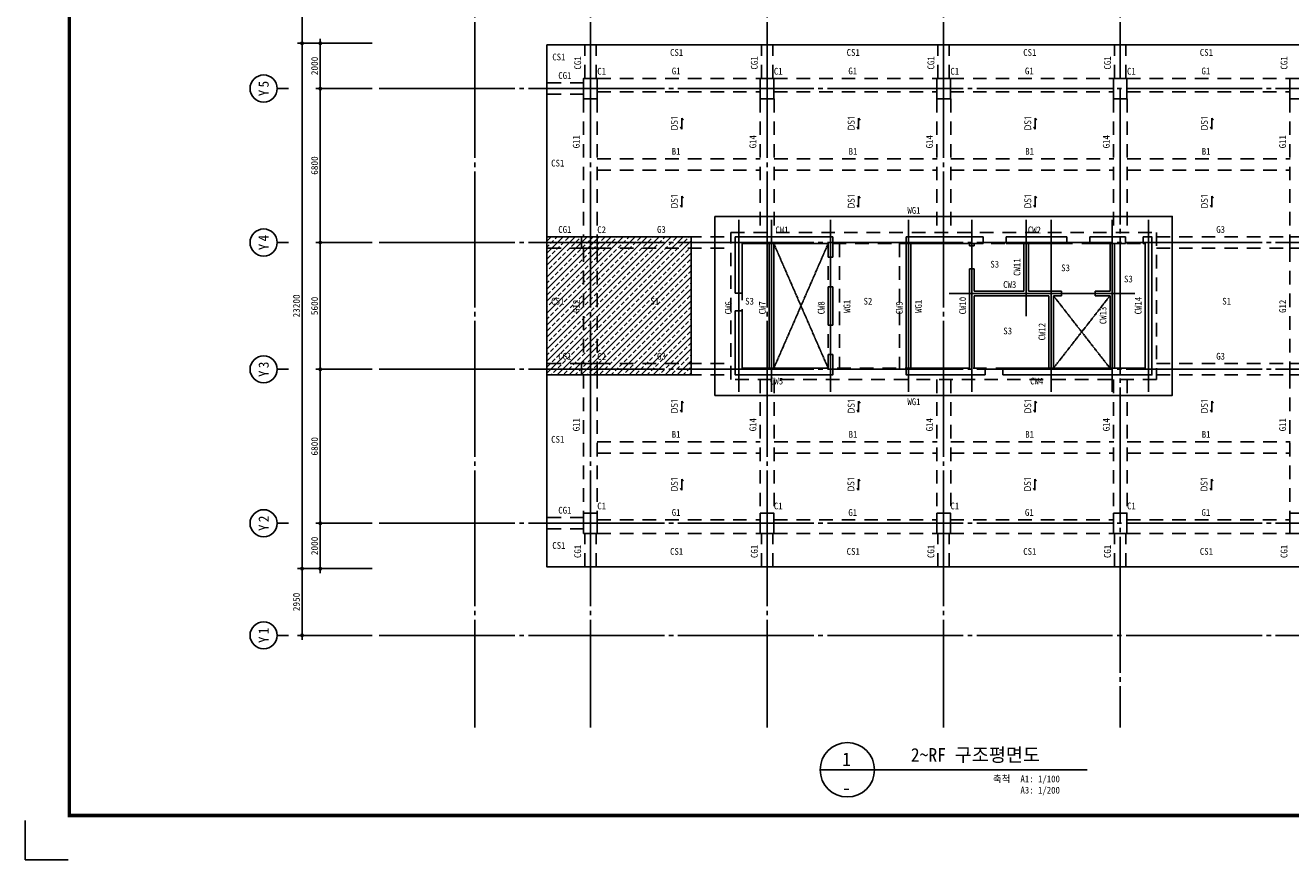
# Model space of a CAD drawing. Header units: inches. Extents: x 3921771 to 4005871, y -5560604 to -5501204.
# Tile 1 of 3: x 3921771 to 3977665, y -5560604 to -5523751. Entities that reach past the tile are written whole.
import ezdxf
from ezdxf.enums import TextEntityAlignment as Align

# ---------------------------------------------------------------- set-up
doc = ezdxf.new("R2010")
doc.units = ezdxf.units.IN
doc.header["$MEASUREMENT"] = 0
doc.linetypes.add('CEN', pattern=[66, 60, -2, 2, -2])
doc.linetypes.add('HID', pattern=[5, 3, -2])
doc.layers.get('0').update_dxf_attribs({"linetype": 'CONTINUOUS'})
for name, color, linetype in [('3', 3, 'CONTINUOUS'), ('A_GE_FORM', 7, 'CONTINUOUS'), ('CEN', 13, 'CEN'), ('CEN-1', 13, 'CEN'), ('DI', 1, 'CONTINUOUS'), ('DIM', 7, 'CONTINUOUS'), ('EL3', 7, 'CONTINUOUS'), ('HATS', 8, 'CONTINUOUS'), ('HI-B', 5, 'HID'), ('HI-G', 6, 'HID'), ('HI-WG', 6, 'HID'), ('SHEET_SD', 7, 'CONTINUOUS'), ('SY', 1, 'CONTINUOUS'), ('TE1', 3, 'CONTINUOUS'), ('TE1-B', 4, 'CONTINUOUS'), ('TE1-C', 1, 'CONTINUOUS'), ('TE1-G', 3, 'CONTINUOUS'), ('TE1-S', 5, 'CONTINUOUS'), ('TE1-W', 2, 'CONTINUOUS'), ('WA1', 2, 'CONTINUOUS'), ('슬래브번호', 3, 'CONTINUOUS')]:
    doc.layers.add(name, color=color, linetype=linetype)
doc.styles.add('GHS', font='txt')
doc.styles.add('HY울릉도 L', font='txt')
doc.styles.add('SDP-S', font='txt')
doc.styles.add('돋움체', font='txt')
doc.styles.add('맑은 고딕', font='malgun.ttf')
doc.dimstyles.new('SMDI-3', dxfattribs={"dimtxt": 3, "dimasz": 1, "dimexe": 2, "dimexo": 3, "dimgap": 1, "dimtad": 1, "dimdsep": 46, "dimtxsty": 'HY울릉도 L', "dimblk": 'Z_DOT', "dimcen": 2.5, "dimdle": 1.5, "dimclrd": 1, "dimclre": 1, "dimclrt": 2, "dimadec": 0, "dimazin": 0, "dimtfac": 1, "dimtix": 1, "dimtmove": 2, "dimatfit": 3, "dimldrblk": 'Z_DOT', "dimfxl": 2, "dimtvp": 1, "dimtolj": 1, "dimtzin": 0, "dimarcsym": 0})

# ---------------------------------------------------------------- blocks, each defined once
blk = doc.blocks.new('ETC_DECK_SYMBOL')
at = {"layer": '슬래브번호', "color": 7}
for p, q in [((-250, -400), (-400, -500)), ((-400, -500), (400, -500)), ((400, -500), (250, -600))]:
    blk.add_line(p, q, dxfattribs=at)
blk = doc.blocks.new('sheet _서영')
at = {"layer": 'A_GE_FORM'}
for p, q in [((-362689.99, -1059041.18), (-362689.99, -1059058.43)), ((-362689.99, -1059041.18), (-362689.99, -1059058.43)), ((-362689.99, -1059058.43), (-362670.99, -1059058.43))]:
    blk.add_line(p, q, dxfattribs=at)
at = {"layer": 'A_GE_FORM', "const_width": 1.5}
blk.add_lwpolyline([(-361868.49, -1059038.93), (-362670.49, -1059038.93), (-362670.49, -1058483.93), (-361868.49, -1058483.93)], close=True, dxfattribs=at)
blk = doc.blocks.new('Z_DOT')
at = {"layer": 'DIM', "color": 1, "ltscale": 3}
for p, q in [((-2, 0), (2, 0)), ((0, -2), (0, 2))]:
    blk.add_line(p, q, dxfattribs=at)
for radius in [0.5, 0.25]:
    blk.add_circle((0, 0), radius, dxfattribs=at)
blk = doc.blocks.new('*D12')
at = {"layer": 'DIM', "color": 1, "lineweight": -2, "ltscale": 3, "transparency": 16777216}
for p, q in [((3937099, -5524545), (3933799, -5524545)), ((3933999, -5547645), (3933999, -5524645)), ((3937099, -5547745), (3933799, -5547745))]:
    blk.add_line(p, q, dxfattribs=at)
at = {"layer": 'DIM', "color": 1, "lineweight": -2, "ltscale": 3, "transparency": 16777216, "xscale": 100, "yscale": 100, "zscale": 100}
for p, rotation in [((3933999, -5524545), 90), ((3933999, -5547745), 270)]:
    blk.add_blockref('Z_DOT', p, dxfattribs=dict(at, rotation=rotation))
at = {"layer": 'DIM', "color": 2, "ltscale": 3, "transparency": 16777216, "insert": (3933749, -5536145), "char_height": 300, "attachment_point": 5, "rotation": 90, "style": 'SDP-S'}
blk.add_mtext('\\A1;23200', dxfattribs=at)
blk = doc.blocks.new('*D13')
at = {"layer": 'DIM', "color": 1, "lineweight": -2, "ltscale": 3, "transparency": 16777216}
for p, q in [((3937099, -5515195), (3933799, -5515195)), ((3933999, -5515295), (3933999, -5524445)), ((3937099, -5524545), (3933799, -5524545))]:
    blk.add_line(p, q, dxfattribs=at)
at = {"layer": 'DIM', "color": 1, "lineweight": -2, "ltscale": 3, "transparency": 16777216, "xscale": 100, "yscale": 100, "zscale": 100}
for p, rotation in [((3933999, -5515195), 90), ((3933999, -5524545), 270)]:
    blk.add_blockref('Z_DOT', p, dxfattribs=dict(at, rotation=rotation))
at = {"layer": 'DIM', "color": 2, "ltscale": 3, "transparency": 16777216, "insert": (3933749, -5519870), "char_height": 300, "attachment_point": 5, "rotation": 90, "style": 'SDP-S'}
blk.add_mtext('\\A1;9350', dxfattribs=at)
blk = doc.blocks.new('CCS111')
blk.add_line((0, 8), (0, 3))
blk.add_circle((0, 14), 6)
at = {"color": 3, "style": 'GHS'}
for tag, p in [('X', (-2.45, 14.02)), ('1', (1.44, 14.02))]:
    blk.add_attdef(tag, text='', height=4.5, dxfattribs=at).set_placement(p, align=Align.MIDDLE_CENTER)
blk = doc.blocks.new('*D14')
at = {"layer": 'DIM', "color": 1, "lineweight": -2, "ltscale": 3, "transparency": 16777216}
for p, q in [((3937099, -5524545), (3934599, -5524545)), ((3934799, -5524645), (3934799, -5526445)), ((3937099, -5526545), (3934599, -5526545))]:
    blk.add_line(p, q, dxfattribs=at)
at = {"layer": 'DIM', "color": 1, "lineweight": -2, "ltscale": 3, "transparency": 16777216, "xscale": 100, "yscale": 100, "zscale": 100}
for p, rotation in [((3934799, -5524545), 90), ((3934799, -5526545), 270)]:
    blk.add_blockref('Z_DOT', p, dxfattribs=dict(at, rotation=rotation))
at = {"layer": 'DIM', "color": 2, "ltscale": 3, "transparency": 16777216, "insert": (3934549, -5525545), "char_height": 300, "attachment_point": 5, "rotation": 90, "style": 'SDP-S'}
blk.add_mtext('\\A1;2000', dxfattribs=at)
blk = doc.blocks.new('*D15')
at = {"layer": 'DIM', "color": 1, "lineweight": -2, "ltscale": 3, "transparency": 16777216}
for p, q in [((3937099, -5526545), (3934599, -5526545)), ((3934799, -5526645), (3934799, -5533245)), ((3937099, -5533345), (3934599, -5533345))]:
    blk.add_line(p, q, dxfattribs=at)
at = {"layer": 'DIM', "color": 1, "lineweight": -2, "ltscale": 3, "transparency": 16777216, "xscale": 100, "yscale": 100, "zscale": 100}
for p, rotation in [((3934799, -5526545), 90), ((3934799, -5533345), 270)]:
    blk.add_blockref('Z_DOT', p, dxfattribs=dict(at, rotation=rotation))
at = {"layer": 'DIM', "color": 2, "ltscale": 3, "transparency": 16777216, "insert": (3934549, -5529945), "char_height": 300, "attachment_point": 5, "rotation": 90, "style": 'SDP-S'}
blk.add_mtext('\\A1;6800', dxfattribs=at)
blk = doc.blocks.new('*D16')
at = {"layer": 'DIM', "color": 1, "lineweight": -2, "ltscale": 3, "transparency": 16777216}
for p, q in [((3937099, -5533345), (3934599, -5533345)), ((3934799, -5533445), (3934799, -5538845)), ((3937099, -5538945), (3934599, -5538945))]:
    blk.add_line(p, q, dxfattribs=at)
at = {"layer": 'DIM', "color": 1, "lineweight": -2, "ltscale": 3, "transparency": 16777216, "xscale": 100, "yscale": 100, "zscale": 100}
for p, rotation in [((3934799, -5533345), 90), ((3934799, -5538945), 270)]:
    blk.add_blockref('Z_DOT', p, dxfattribs=dict(at, rotation=rotation))
at = {"layer": 'DIM', "color": 2, "ltscale": 3, "transparency": 16777216, "insert": (3934549, -5536145), "char_height": 300, "attachment_point": 5, "rotation": 90, "style": 'SDP-S'}
blk.add_mtext('\\A1;5600', dxfattribs=at)
blk = doc.blocks.new('*D17')
at = {"layer": 'DIM', "color": 1, "lineweight": -2, "ltscale": 3, "transparency": 16777216}
for p, q in [((3937099, -5538945), (3934599, -5538945)), ((3934799, -5539045), (3934799, -5545645)), ((3937099, -5545745), (3934599, -5545745))]:
    blk.add_line(p, q, dxfattribs=at)
at = {"layer": 'DIM', "color": 1, "lineweight": -2, "ltscale": 3, "transparency": 16777216, "xscale": 100, "yscale": 100, "zscale": 100}
for p, rotation in [((3934799, -5538945), 90), ((3934799, -5545745), 270)]:
    blk.add_blockref('Z_DOT', p, dxfattribs=dict(at, rotation=rotation))
at = {"layer": 'DIM', "color": 2, "ltscale": 3, "transparency": 16777216, "insert": (3934549, -5542345), "char_height": 300, "attachment_point": 5, "rotation": 90, "style": 'SDP-S'}
blk.add_mtext('\\A1;6800', dxfattribs=at)
blk = doc.blocks.new('*D18')
at = {"layer": 'DIM', "color": 1, "lineweight": -2, "ltscale": 3, "transparency": 16777216}
for p, q in [((3937099, -5545745), (3934599, -5545745)), ((3934799, -5545845), (3934799, -5547645)), ((3937099, -5547745), (3934599, -5547745))]:
    blk.add_line(p, q, dxfattribs=at)
at = {"layer": 'DIM', "color": 1, "lineweight": -2, "ltscale": 3, "transparency": 16777216, "xscale": 100, "yscale": 100, "zscale": 100}
for p, rotation in [((3934799, -5545745), 90), ((3934799, -5547745), 270)]:
    blk.add_blockref('Z_DOT', p, dxfattribs=dict(at, rotation=rotation))
at = {"layer": 'DIM', "color": 2, "ltscale": 3, "transparency": 16777216, "insert": (3934549, -5546745), "char_height": 300, "attachment_point": 5, "rotation": 90, "style": 'SDP-S'}
blk.add_mtext('\\A1;2000', dxfattribs=at)
blk = doc.blocks.new('*D19')
at = {"layer": 'DIM', "color": 1, "lineweight": -2, "ltscale": 3, "transparency": 16777216}
for p, q in [((3937099, -5547745), (3933799, -5547745)), ((3933999, -5550595), (3933999, -5547845)), ((3937099, -5550695), (3933799, -5550695))]:
    blk.add_line(p, q, dxfattribs=at)
at = {"layer": 'DIM', "color": 1, "lineweight": -2, "ltscale": 3, "transparency": 16777216, "xscale": 100, "yscale": 100, "zscale": 100}
for p, rotation in [((3933999, -5547745), 90), ((3933999, -5550695), 270)]:
    blk.add_blockref('Z_DOT', p, dxfattribs=dict(at, rotation=rotation))
at = {"layer": 'DIM', "color": 2, "ltscale": 3, "transparency": 16777216, "insert": (3933749, -5549220), "char_height": 300, "attachment_point": 5, "rotation": 90, "style": 'SDP-S'}
blk.add_mtext('\\A1;2950', dxfattribs=at)

msp = doc.modelspace()

# ---------------------------------------------------------------- hatches: boundary and pattern name
at = {"layer": 'HATS', "ltscale": 200}
h = msp.add_hatch(dxfattribs=at)
h.set_pattern_fill('ANSI33', color=256, scale=1500)
h.set_pattern_definition([(45, (2977515.87, -2256871.9), (-265.165043, 265.165043), []), (45, (2977781.03, -2256871.9), (-265.165043, 265.165043), [187.5, -93.75])])
h.paths.add_polyline_path([(3944809.289, -5533095.309), (3951184.289, -5533095.309), (3951184.289, -5539195.309), (3944809.289, -5539195.309)])

# ---------------------------------------------------------------- linework, layer by layer
at = {"layer": 'CEN', "ltscale": 100}
for p, q in [((3941634.289, -5510409.833), (3941634.289, -5554758.274)), ((3946734.289, -5510409.833), (3946734.289, -5554758.274)), ((3954534.289, -5510409.833), (3954534.289, -5554758.274)), ((3962334.289, -5510409.833), (3962334.289, -5554758.274)), ((3970134.289, -5510409.833), (3970134.289, -5526095.309)), ((3937398.874, -5526545.309), (3988257.54, -5526545.309)), ((3970134.289, -5526545.309), (3970134.289, -5554758.274)), ((3937398.874, -5533345.309), (3988257.54, -5533345.309)), ((3937398.874, -5538945.309), (3988257.54, -5538945.309)), ((3937398.874, -5545745.309), (3988257.54, -5545745.309)), ((3937398.874, -5550695.309), (3988257.54, -5550695.309))]:
    msp.add_line(p, q, dxfattribs=at)
at = {"layer": 'CEN-1'}
for p, q in [((3953284.289, -5532345.309), (3953284.289, -5539945.309)), ((3954734.289, -5532345.309), (3954734.289, -5539945.309)), ((3957334.289, -5532345.309), (3957334.289, -5539945.309)), ((3960784.289, -5532345.309), (3960784.289, -5539945.309)), ((3963584.289, -5532345.309), (3963584.289, -5539945.309)), ((3965984.289, -5532345.309), (3965984.289, -5536595.309)), ((3967084.289, -5532345.309), (3967084.289, -5539945.309)), ((3969784.289, -5532345.309), (3969784.289, -5539945.309)), ((3971384.289, -5532345.309), (3971384.289, -5539945.309)), ((3954834.289, -5533395.309), (3957234.289, -5538895.309)), ((3957234.289, -5533395.309), (3954834.289, -5538895.309)), ((3962584.289, -5535595.309), (3970784.289, -5535595.309)), ((3967184.289, -5535695.309), (3969684.289, -5538895.309)), ((3969684.289, -5535695.309), (3967184.289, -5538895.309))]:
    msp.add_line(p, q, dxfattribs=at)
at = {"layer": 'EL3', "ltscale": 1000}
msp.add_lwpolyline([(3944809.289, -5524620.309), (3979859.289, -5524620.309), (3979859.289, -5547670.309), (3944809.289, -5547670.309)], close=True, dxfattribs=at)
at = {"layer": 'EL3', "ltscale": 200}
msp.add_lwpolyline([(3944809.289, -5533095.309), (3951184.289, -5533095.309), (3951184.289, -5539195.309), (3944809.289, -5539195.309)], close=True, dxfattribs=at)
at = {"layer": 'HI-B', "ltscale": 200}
for p, q in [((3947034.289, -5529645.309), (3954234.289, -5529645.309)), ((3947034.289, -5530145.309), (3954234.289, -5530145.309)), ((3954846.427, -5529645.309), (3962046.427, -5529645.309)), ((3954846.427, -5530145.309), (3962046.427, -5530145.309)), ((3962646.427, -5529645.309), (3969846.427, -5529645.309)), ((3962646.427, -5530145.309), (3969846.427, -5530145.309)), ((3970446.427, -5529645.309), (3977646.427, -5529645.309)), ((3970446.427, -5530145.309), (3977646.427, -5530145.309)), ((3947034.289, -5542145.309), (3954234.289, -5542145.309)), ((3954846.427, -5542145.309), (3962046.427, -5542145.309)), ((3962646.427, -5542145.309), (3969846.427, -5542145.309)), ((3970446.427, -5542145.309), (3977646.427, -5542145.309)), ((3947034.289, -5542645.309), (3954234.289, -5542645.309)), ((3954846.427, -5542645.309), (3962046.427, -5542645.309)), ((3962646.427, -5542645.309), (3969846.427, -5542645.309)), ((3970446.427, -5542645.309), (3977646.427, -5542645.309))]:
    msp.add_line(p, q, dxfattribs=at)
at = {"layer": 'HI-G', "ltscale": 200}
for p, q in [((3946484.289, -5526095.309), (3946484.289, -5524620.309)), ((3946484.289, -5524620.309), (3946984.289, -5524620.309)), ((3946984.289, -5526095.309), (3946984.289, -5524620.309)), ((3954284.29, -5526095.31), (3954284.29, -5524620.309)), ((3954284.29, -5524620.309), (3954784.29, -5524620.309)), ((3954784.29, -5526095.31), (3954784.29, -5524620.309)), ((3962084.289, -5526095.309), (3962084.289, -5524620.309)), ((3962084.289, -5524620.309), (3962584.289, -5524620.309)), ((3962584.289, -5526095.309), (3962584.289, -5524620.309)), ((3969884.289, -5526095.309), (3969884.289, -5524620.309)), ((3969884.289, -5524620.309), (3970384.289, -5524620.309)), ((3970384.289, -5526095.309), (3970384.289, -5524620.309)), ((3947034.289, -5526095.309), (3954234.289, -5526095.309)), ((3954834.289, -5526095.309), (3962034.289, -5526095.309)), ((3962634.289, -5526095.309), (3969834.289, -5526095.309)), ((3970434.289, -5526095.309), (3977634.289, -5526095.309)), ((3946434.289, -5526295.309), (3944809.289, -5526295.309)), ((3944809.289, -5526295.309), (3944809.289, -5526795.309)), ((3947034.289, -5526695.309), (3954234.289, -5526695.309)), ((3954834.289, -5526695.309), (3962034.289, -5526695.309)), ((3962634.289, -5526695.309), (3969834.289, -5526695.309)), ((3970434.289, -5526695.309), (3977634.289, -5526695.309)), ((3946434.289, -5526795.309), (3944809.289, -5526795.309)), ((3946434.289, -5526995.309), (3946434.289, -5533095.309)), ((3947034.289, -5526995.309), (3947034.289, -5533095.309)), ((3954234.289, -5526995.309), (3954234.289, -5532895.309)), ((3954846.427, -5526995.309), (3954846.427, -5532895.309)), ((3962034.289, -5526995.308), (3962034.289, -5532895.308)), ((3962646.427, -5526995.308), (3962646.427, -5532895.308)), ((3969834.289, -5526995.309), (3969834.289, -5532895.309)), ((3970446.427, -5526995.309), (3970446.427, -5532895.309)), ((3977634.289, -5526995.309), (3977634.289, -5533095.309)), ((3946434.289, -5533095.309), (3944809.289, -5533095.309)), ((3944809.289, -5533095.309), (3944809.289, -5533595.309)), ((3947034.289, -5533095.309), (3952934.289, -5533095.309)), ((3971734.289, -5533095.309), (3977634.289, -5533095.309)), ((3946434.289, -5533595.309), (3944809.289, -5533595.309)), ((3946434.289, -5533595.309), (3946434.289, -5538695.309)), ((3947034.289, -5533595.309), (3947034.289, -5538695.309)), ((3947034.289, -5533595.309), (3952934.289, -5533595.309)), ((3971734.289, -5533595.309), (3977634.289, -5533595.309)), ((3977634.289, -5533595.309), (3977634.289, -5538695.309)), ((3946434.289, -5538695.309), (3944809.289, -5538695.309)), ((3944809.289, -5539195.309), (3944809.289, -5538695.309)), ((3947034.289, -5538695.309), (3952934.289, -5538695.309)), ((3971734.289, -5538695.309), (3977634.289, -5538695.309)), ((3946434.289, -5539195.309), (3944809.289, -5539195.309)), ((3946434.289, -5539195.309), (3946434.289, -5545295.309)), ((3947034.289, -5539195.309), (3947034.289, -5545295.309)), ((3947034.289, -5539195.309), (3952934.289, -5539195.309)), ((3954234.289, -5539395.309), (3954234.289, -5545295.309)), ((3954846.427, -5539395.309), (3954846.427, -5545295.309)), ((3962034.29, -5539395.31), (3962034.29, -5545295.31)), ((3962646.427, -5539395.31), (3962646.427, -5545295.31)), ((3969834.29, -5539395.31), (3969834.29, -5545295.31)), ((3970446.427, -5539395.31), (3970446.427, -5545295.31)), ((3971734.289, -5539195.309), (3977634.289, -5539195.309)), ((3977634.289, -5539195.309), (3977634.289, -5545295.309)), ((3946434.289, -5545495.309), (3944809.289, -5545495.309)), ((3944809.289, -5545995.309), (3944809.289, -5545495.309)), ((3947034.289, -5545595.309), (3954234.289, -5545595.309)), ((3954834.289, -5545595.309), (3962034.289, -5545595.309)), ((3962634.289, -5545595.309), (3969834.289, -5545595.309)), ((3970434.289, -5545595.309), (3977634.289, -5545595.309)), ((3946434.289, -5545995.309), (3944809.289, -5545995.309)), ((3946484.289, -5547670.309), (3946484.289, -5546195.309)), ((3946984.289, -5547670.309), (3946984.289, -5546195.309)), ((3947034.289, -5546195.309), (3954234.289, -5546195.309)), ((3954284.289, -5547670.309), (3954284.289, -5546195.309)), ((3954784.289, -5547670.309), (3954784.289, -5546195.309)), ((3954834.289, -5546195.309), (3962034.289, -5546195.309)), ((3962084.289, -5547670.309), (3962084.289, -5546195.309)), ((3962584.289, -5547670.309), (3962584.289, -5546195.309)), ((3962634.289, -5546195.309), (3969834.289, -5546195.309)), ((3969884.289, -5547670.309), (3969884.289, -5546195.309)), ((3970384.289, -5547670.309), (3970384.289, -5546195.309)), ((3970434.289, -5546195.309), (3977634.289, -5546195.309)), ((3946984.289, -5547670.309), (3946484.289, -5547670.309)), ((3954784.289, -5547670.309), (3954284.289, -5547670.309)), ((3962584.289, -5547670.309), (3962084.289, -5547670.309)), ((3970384.289, -5547670.309), (3969884.289, -5547670.309))]:
    msp.add_line(p, q, dxfattribs=at)
at = {"layer": 'HI-WG', "ltscale": 200}
for p, q in [((3957234.289, -5533395.309), (3957234.289, -5538895.309)), ((3957734.289, -5533395.309), (3957734.289, -5538895.309)), ((3960384.289, -5533395.309), (3960384.289, -5538895.309)), ((3960884.289, -5533395.309), (3960884.289, -5538895.309))]:
    msp.add_line(p, q, dxfattribs=at)
for points in [[(3952934.289, -5532895.309), (3971734.289, -5532895.309), (3971734.289, -5539395.309), (3952934.289, -5539395.309)], [(3953434.289, -5533395.309), (3971234.289, -5533395.309), (3971234.289, -5538895.309), (3953434.289, -5538895.309)]]:
    msp.add_lwpolyline(points, close=True, dxfattribs=at)
at = {"layer": 'SY'}
msp.add_line((3956882.551, -5556634.787), (3968675.214, -5556634.787), dxfattribs=at)
at = {"layer": 'SY', "ltscale": 1000}
msp.add_lwpolyline([(3952234.289, -5532195.309), (3972434.289, -5532195.309), (3972434.289, -5540095.309), (3952234.289, -5540095.309)], close=True, dxfattribs=at)
at = {"layer": 'SY'}
msp.add_circle((3958082.551, -5556634.787), 1200, dxfattribs=at)
at = {"layer": 'WA1'}
for p, q in [((3954634.289, -5533395.309), (3954634.289, -5538895.309)), ((3954834.289, -5533395.309), (3954834.289, -5538895.309)), ((3963484.289, -5533395.309), (3963484.289, -5533485.309)), ((3963484.289, -5533485.309), (3963684.289, -5533485.309)), ((3963684.289, -5533395.309), (3963684.289, -5533485.309)), ((3964074.289, -5533395.309), (3964074.289, -5533095.309)), ((3965094.289, -5533395.309), (3965094.289, -5533095.309)), ((3965884.289, -5533395.309), (3965884.289, -5535495.309)), ((3966084.289, -5533395.309), (3966084.289, -5535495.309)), ((3967774.289, -5533395.309), (3967774.289, -5533095.309)), ((3968794.289, -5533395.309), (3968794.289, -5533095.309)), ((3969684.289, -5533395.309), (3969684.289, -5535495.309)), ((3969884.289, -5533395.309), (3969884.289, -5538895.309)), ((3970374.289, -5533095.309), (3970374.289, -5533395.309)), ((3971144.289, -5533095.309), (3971144.289, -5533395.309)), ((3957234.289, -5533995.309), (3957434.289, -5533995.309)), ((3963484.289, -5534505.309), (3963484.289, -5538895.309)), ((3963484.289, -5534505.309), (3963684.289, -5534505.309)), ((3963684.289, -5534505.309), (3963684.289, -5535495.309)), ((3953134.289, -5535585.309), (3953434.289, -5535585.309)), ((3957434.289, -5535295.309), (3957234.289, -5535295.309)), ((3963684.289, -5535495.309), (3965884.289, -5535495.309)), ((3963684.289, -5535695.309), (3963684.289, -5538895.309)), ((3963684.289, -5535695.309), (3966984.289, -5535695.309)), ((3966084.289, -5535495.309), (3967534.542, -5535495.309)), ((3966984.289, -5535695.309), (3966984.289, -5538895.309)), ((3967184.289, -5535695.309), (3967184.289, -5538895.309)), ((3967184.289, -5535695.309), (3967534.542, -5535695.309)), ((3967534.542, -5535495.309), (3967534.542, -5535695.31)), ((3969034.542, -5535495.309), (3969684.289, -5535495.309)), ((3969034.542, -5535495.309), (3969034.542, -5535695.309)), ((3969034.542, -5535695.309), (3969684.289, -5535695.309)), ((3969684.289, -5535695.309), (3969684.289, -5538895.309)), ((3953134.289, -5536355.309), (3953434.289, -5536355.309)), ((3957234.289, -5536995.309), (3957434.289, -5536995.309)), ((3957434.289, -5538295.309), (3957234.289, -5538295.309)), ((3964174.289, -5539195.309), (3964174.289, -5538895.309)), ((3964944.289, -5539195.309), (3964944.289, -5538895.309))]:
    msp.add_line(p, q, dxfattribs=at)
for points in [[(3946434.289, -5526995.309), (3947034.289, -5526995.309), (3947034.289, -5526095.309), (3946434.289, -5526095.309)], [(3954234.289, -5526995.309), (3954834.289, -5526995.309), (3954834.289, -5526095.309), (3954234.289, -5526095.309)], [(3962034.289, -5526995.309), (3962634.289, -5526995.309), (3962634.289, -5526095.309), (3962034.289, -5526095.309)], [(3969834.289, -5526995.309), (3970434.289, -5526995.309), (3970434.289, -5526095.309), (3969834.289, -5526095.309)], [(3977634.289, -5526995.309), (3978234.289, -5526995.309), (3978234.289, -5526095.309), (3977634.289, -5526095.309)], [(3946334.289, -5533095.309), (3946334.289, -5533595.309), (3947034.289, -5533595.309), (3947034.289, -5533095.309)], [(3978334.289, -5533095.309), (3978334.289, -5533595.309), (3977634.289, -5533595.309), (3977634.289, -5533095.309)], [(3946334.289, -5538695.309), (3946334.289, -5539195.309), (3947034.289, -5539195.309), (3947034.289, -5538695.309)], [(3978334.289, -5538695.309), (3978334.289, -5539195.309), (3977634.289, -5539195.309), (3977634.289, -5538695.309)], [(3946434.289, -5545295.309), (3947034.289, -5545295.309), (3947034.289, -5546195.309), (3946434.289, -5546195.309)], [(3954234.289, -5545295.309), (3954834.289, -5545295.309), (3954834.289, -5546195.309), (3954234.289, -5546195.309)], [(3962034.289, -5545295.309), (3962634.289, -5545295.309), (3962634.289, -5546195.309), (3962034.289, -5546195.309)], [(3969834.289, -5545295.309), (3970434.289, -5545295.309), (3970434.289, -5546195.309), (3969834.289, -5546195.309)], [(3977634.289, -5545295.309), (3978234.289, -5545295.309), (3978234.289, -5546195.309), (3977634.289, -5546195.309)]]:
    msp.add_lwpolyline(points, close=True, dxfattribs=at)
for points in [[(3953134.289, -5535585.309), (3953134.289, -5533095.309), (3957434.289, -5533095.309), (3957434.289, -5533995.309)], [(3953434.289, -5535585.309), (3953434.289, -5533395.309), (3954634.289, -5533395.309)], [(3954834.289, -5533395.309), (3957234.289, -5533395.309), (3957234.289, -5533995.309)], [(3964174.289, -5539195.309), (3960684.289, -5539195.309), (3960684.289, -5533095.309), (3964074.289, -5533095.309)], [(3963484.289, -5538895.309), (3960884.289, -5538895.309), (3960884.289, -5533395.309), (3963484.289, -5533395.309)], [(3963684.289, -5533395.309), (3964074.289, -5533395.309)], [(3971144.289, -5533095.309), (3971534.289, -5533095.309), (3971534.289, -5539195.309), (3964944.289, -5539195.309)], [(3965094.289, -5533095.309), (3967774.289, -5533095.309)], [(3965094.289, -5533395.309), (3965884.289, -5533395.309)], [(3966084.289, -5533395.309), (3967774.289, -5533395.309)], [(3968794.289, -5533095.309), (3970374.289, -5533095.309)], [(3968794.289, -5533395.309), (3969684.289, -5533395.309)], [(3969884.289, -5533395.309), (3970374.289, -5533395.309)], [(3971144.289, -5533395.309), (3971234.289, -5533395.309), (3971234.289, -5538895.309), (3969884.289, -5538895.309)], [(3957234.289, -5535295.309), (3957234.289, -5536995.309)], [(3957434.289, -5535295.309), (3957434.289, -5536995.309)], [(3957434.289, -5538295.309), (3957434.289, -5539195.309), (3953134.289, -5539195.309), (3953134.289, -5536355.309)], [(3954634.289, -5538895.309), (3953434.289, -5538895.309), (3953434.289, -5536355.309)], [(3957234.289, -5538295.309), (3957234.289, -5538895.309), (3954834.289, -5538895.309)], [(3964174.289, -5538895.309), (3963684.289, -5538895.309)], [(3966984.289, -5538895.309), (3964944.289, -5538895.309)], [(3969684.289, -5538895.309), (3967184.289, -5538895.309)]]:
    msp.add_lwpolyline(points, dxfattribs=at)

# ---------------------------------------------------------------- block references
at = {"layer": '3', "xscale": 100, "yscale": 100, "zscale": 100}
msp.add_blockref('sheet _서영', (40190770.4, 100345239.336), dxfattribs=at)
at = {"layer": 'DI'}
ref = msp.add_blockref('CCS111', (3933698.874, -5526545.309), dxfattribs=dict(at, xscale=100, yscale=100, zscale=100, rotation=90))
ref.add_attrib('1', '5', dxfattribs={"layer": '0', "color": 3, "height": 450, "rotation": 90, "style": '돋움체'}).set_placement((3932298.079, -5526351.559), align=Align.MIDDLE_CENTER)
ref.add_attrib('X', 'Y', dxfattribs={"layer": '0', "color": 3, "height": 450, "rotation": 90, "style": '돋움체'}).set_placement((3932297.083, -5526740.514), align=Align.MIDDLE_CENTER)
ref = msp.add_blockref('CCS111', (3933698.874, -5533345.309), dxfattribs=dict(at, xscale=100, yscale=100, zscale=100, rotation=90))
ref.add_attrib('1', '4', dxfattribs={"layer": '0', "color": 3, "height": 450, "rotation": 90, "style": '돋움체'}).set_placement((3932298.079, -5533151.559), align=Align.MIDDLE_CENTER)
ref.add_attrib('X', 'Y', dxfattribs={"layer": '0', "color": 3, "height": 450, "rotation": 90, "style": '돋움체'}).set_placement((3932297.083, -5533540.514), align=Align.MIDDLE_CENTER)
ref = msp.add_blockref('CCS111', (3933698.874, -5538945.309), dxfattribs=dict(at, xscale=100, yscale=100, zscale=100, rotation=90))
ref.add_attrib('1', '3', dxfattribs={"layer": '0', "color": 3, "height": 450, "rotation": 90, "style": '돋움체'}).set_placement((3932298.079, -5538751.559), align=Align.MIDDLE_CENTER)
ref.add_attrib('X', 'Y', dxfattribs={"layer": '0', "color": 3, "height": 450, "rotation": 90, "style": '돋움체'}).set_placement((3932297.083, -5539140.514), align=Align.MIDDLE_CENTER)
ref = msp.add_blockref('CCS111', (3933698.874, -5545745.309), dxfattribs=dict(at, xscale=100, yscale=100, zscale=100, rotation=90))
ref.add_attrib('1', '2', dxfattribs={"layer": '0', "color": 3, "height": 450, "rotation": 90, "style": '돋움체'}).set_placement((3932298.079, -5545551.559), align=Align.MIDDLE_CENTER)
ref.add_attrib('X', 'Y', dxfattribs={"layer": '0', "color": 3, "height": 450, "rotation": 90, "style": '돋움체'}).set_placement((3932297.083, -5545940.514), align=Align.MIDDLE_CENTER)
ref = msp.add_blockref('CCS111', (3933698.874, -5550695.309), dxfattribs=dict(at, xscale=100, yscale=100, zscale=100, rotation=90))
ref.add_attrib('1', '1', dxfattribs={"layer": '0', "color": 3, "height": 450, "rotation": 90, "style": '돋움체'}).set_placement((3932298.079, -5550501.559), align=Align.MIDDLE_CENTER)
ref.add_attrib('X', 'Y', dxfattribs={"layer": '0', "color": 3, "height": 450, "rotation": 90, "style": '돋움체'}).set_placement((3932297.083, -5550890.514), align=Align.MIDDLE_CENTER)
at = {"layer": 'TE1-S', "ltscale": 200, "xscale": 0.6, "yscale": 0.6, "zscale": 0.6, "rotation": 90}
for p in [(3950469.069, -5528091.718), (3958281.207, -5528091.718), (3966081.207, -5528091.718), (3973881.207, -5528091.718), (3950469.069, -5531541.718), (3958281.207, -5531541.718), (3966081.207, -5531541.718), (3973881.207, -5531541.718), (3950469.069, -5540591.718), (3958281.207, -5540591.718), (3966081.207, -5540591.718), (3973881.207, -5540591.718), (3950469.069, -5544041.718), (3958269.069, -5544041.718), (3966069.069, -5544041.718), (3973869.069, -5544041.718)]:
    msp.add_blockref('ETC_DECK_SYMBOL', p, dxfattribs=at)

# ---------------------------------------------------------------- texts
at = {"layer": 'SHEET_SD', "color": 3, "style": '돋움체'}
for s, p in [('1', (3958046.968, -5556168.122)), ('-', (3958041.475, -5557428.696))]:
    msp.add_text(s, height=600, dxfattribs=at).set_placement(p, align=Align.MIDDLE)
at = {"layer": 'TE1', "linetype": 'Continuous', "style": '돋움체'}
msp.add_text('2~RF 구조평면도', height=600, dxfattribs=at).set_placement((3960887.246, -5556453.378), align=Align.BOTTOM_LEFT)
for s, p in [('축척', (3965284.125, -5557273.237)), ('A1: 1/100', (3967472.828, -5557273.237)), ('A3: 1/200', (3967472.828, -5557773.237))]:
    msp.add_text(s, height=300, dxfattribs=at).set_placement(p, align=Align.BOTTOM_RIGHT)
at = {"layer": 'TE1-B', "style": '돋움체'}
for p in [(3950326.323, -5529467.954), (3958138.461, -5529467.954), (3965938.461, -5529467.954), (3973738.461, -5529467.954), (3950326.323, -5541967.954), (3958138.461, -5541967.954), (3965938.461, -5541967.954), (3973738.461, -5541967.954)]:
    msp.add_text('B1', height=300, dxfattribs=at).set_placement(p)
at = {"layer": 'TE1-C', "style": '돋움체'}
for s, p in [('C1', (3947035.236, -5525930.431)), ('C1', (3954835.236, -5525930.431)), ('C1', (3962635.236, -5525930.431)), ('C1', (3970435.236, -5525930.431)), ('C2', (3947035.236, -5532930.431)), ('C2', (3947035.236, -5538530.431)), ('C1', (3947035.236, -5545130.431)), ('C1', (3954835.236, -5545130.431)), ('C1', (3962635.236, -5545130.431)), ('C1', (3970435.236, -5545130.431))]:
    msp.add_text(s, height=300, dxfattribs=at).set_placement(p)
at = {"layer": 'TE1-G', "style": '돋움체'}
for s, p in [('CG1', (3946321.312, -5525704.211)), ('CG1', (3954121.312, -5525704.212)), ('CG1', (3961921.312, -5525704.211)), ('CG1', (3969721.312, -5525704.211)), ('CG1', (3977521.312, -5525704.211)), ('G14', (3954056.934, -5529183.697)), ('G14', (3961856.934, -5529183.697)), ('G14', (3969669.071, -5529183.697)), ('G11', (3946256.934, -5529183.697)), ('G11', (3977456.934, -5529183.697)), ('G12', (3946256.934, -5536453.275)), ('WG1', (3958213.777, -5536453.275)), ('WG1', (3961369.409, -5536453.275)), ('G12', (3977456.934, -5536453.275)), ('G11', (3946256.934, -5541683.697)), ('G14', (3954056.934, -5541683.697)), ('G14', (3961856.934, -5541683.697)), ('G14', (3969669.071, -5541683.697)), ('G11', (3977456.934, -5541683.697)), ('CG1', (3946321.312, -5547279.211)), ('CG1', (3954121.312, -5547279.212)), ('CG1', (3961921.312, -5547279.211)), ('CG1', (3969721.312, -5547279.211)), ('CG1', (3977521.312, -5547279.211))]:
    msp.add_text(s, height=300, rotation=90, dxfattribs=at).set_placement(p)
for s, p in [('G1', (3950326.323, -5525917.954)), ('G1', (3958126.323, -5525917.954)), ('G1', (3965926.323, -5525917.954)), ('G1', (3973726.323, -5525917.954)), ('CG1', (3945313.823, -5526117.954)), ('WG1', (3960734.728, -5532077.982)), ('CG1', (3945313.823, -5532917.954)), ('G3', (3949676.323, -5532917.954)), ('G3', (3974376.323, -5532917.954)), ('CG1', (3945313.823, -5538517.954)), ('G3', (3949676.323, -5538517.954)), ('G3', (3974376.323, -5538517.954)), ('WG1', (3960734.728, -5540528.196)), ('CG1', (3945313.823, -5545317.954)), ('G1', (3950326.323, -5545417.954)), ('G1', (3958126.323, -5545417.954)), ('G1', (3965926.323, -5545417.954)), ('G1', (3973726.323, -5545417.954))]:
    msp.add_text(s, height=300, dxfattribs=at).set_placement(p)
at = {"layer": 'TE1-S', "style": '돋움체'}
for s, p in [('CS1', (3945050.116, -5525300.31)), ('CS1', (3950251.78, -5525100.31)), ('CS1', (3958051.78, -5525100.31)), ('CS1', (3965851.78, -5525100.31)), ('CS1', (3973651.78, -5525100.31)), ('CS1', (3945000.116, -5529987.81)), ('S3', (3964398.284, -5534453.771)), ('S3', (3967529.246, -5534613.02)), ('S3', (3970304.326, -5535106.682)), ('CS1', (3945000.116, -5536087.81)), ('S1', (3949383.258, -5536087.81)), ('S3', (3953570.121, -5536087.81)), ('S2', (3958798.141, -5536087.81)), ('S1', (3974644.674, -5536087.81)), ('S3', (3964972.105, -5537400.755)), ('CS1', (3945000.116, -5542187.81)), ('CS1', (3945050.116, -5546875.31)), ('CS1', (3950251.78, -5547139.211)), ('CS1', (3958051.78, -5547139.211)), ('CS1', (3965851.78, -5547139.211)), ('CS1', (3973651.78, -5547139.211))]:
    msp.add_text(s, height=300, dxfattribs=at).set_placement(p)
at = {"layer": 'TE1-S', "ltscale": 200, "style": '맑은 고딕', "width": 0.862616}
for p, p2 in [((3950589.611, -5528390.125), (3950589.611, -5527738.065)), ((3958401.749, -5528390.125), (3958401.749, -5527738.065)), ((3966201.748, -5528390.125), (3966201.748, -5527738.065)), ((3974001.749, -5528390.125), (3974001.749, -5527738.065)), ((3950589.611, -5531840.125), (3950589.611, -5531188.065)), ((3958401.749, -5531840.125), (3958401.749, -5531188.065)), ((3966201.748, -5531840.125), (3966201.748, -5531188.065)), ((3974001.749, -5531840.125), (3974001.749, -5531188.065)), ((3950589.611, -5540890.125), (3950589.611, -5540238.065)), ((3958401.749, -5540890.125), (3958401.749, -5540238.065)), ((3966201.748, -5540890.125), (3966201.748, -5540238.065)), ((3974001.749, -5540890.125), (3974001.749, -5540238.065)), ((3950589.611, -5544340.125), (3950589.611, -5543688.065)), ((3958389.611, -5544340.125), (3958389.611, -5543688.065)), ((3966189.611, -5544340.125), (3966189.611, -5543688.065)), ((3973989.611, -5544340.125), (3973989.611, -5543688.065))]:
    msp.add_text('DS1', height=300, rotation=90, dxfattribs=at).set_placement(p, p2, align=Align.FIT)
at = {"layer": 'TE1-W', "style": '돋움체'}
for s, p in [('CW1', (3954904.396, -5532937.722)), ('CW2', (3966054.396, -5532937.722)), ('CW3', (3964964.636, -5535350.221)), ('CW5', (3954663.513, -5539614.583)), ('CW4', (3966156.453, -5539614.583))]:
    msp.add_text(s, height=300, dxfattribs=at).set_placement(p)
for s, p in [('CW11', (3965726.703, -5534819.366)), ('CW6', (3952976.703, -5536519.366)), ('CW7', (3954476.703, -5536519.366)), ('CW8', (3957076.703, -5536519.366)), ('CW9', (3960526.703, -5536519.366)), ('CW10', (3963326.703, -5536519.366)), ('CW14', (3971076.703, -5536519.366)), ('CW13', (3969526.703, -5536950.963)), ('CW12', (3966826.703, -5537669.366))]:
    msp.add_text(s, height=300, rotation=90, dxfattribs=at).set_placement(p)

# ---------------------------------------------------------------- dimensions: what is measured, and where the dimension line sits
at = {"layer": 'DIM', "ltscale": 3}
for base, p1, p2, angle, picture, middle in [((3933998.874, -5524545.309), (3937398.874, -5515195.309), (3937398.874, -5524545.309), 90, '*D13', (3933748.67, -5519870.309)), ((3933998.874, -5524545.309), (3937398.874, -5547745.309), (3937398.874, -5524545.309), 90, '*D12', (3933748.67, -5536145.309)), ((3934798.874, -5526545.309), (3937398.874, -5524545.309), (3937398.874, -5526545.309), 90, '*D14', (3934548.67, -5525545.309)), ((3934798.874, -5533345.309), (3937398.874, -5526545.309), (3937398.874, -5533345.309), 90, '*D15', (3934548.67, -5529945.309)), ((3934798.874, -5538945.309), (3937398.874, -5533345.309), (3937398.874, -5538945.309), 90, '*D16', (3934548.67, -5536145.309)), ((3934798.874, -5545745.309), (3937398.874, -5538945.309), (3937398.874, -5545745.309), 90, '*D17', (3934548.67, -5542345.309)), ((3934798.874, -5547745.309), (3937398.874, -5545745.309), (3937398.874, -5547745.309), 90, '*D18', (3934548.67, -5546745.309)), ((3933998.874, -5547745.309), (3937398.874, -5550695.309), (3937398.874, -5547745.309), 270, '*D19', (3933748.67, -5549220.309))]:
    dim = msp.add_linear_dim(base=base, p1=p1, p2=p2, angle=angle, dimstyle='SMDI-3', override={"dimscale": 100, "dimtxsty": 'SDP-S'}, dxfattribs=at)
    dim.commit()
    dim.dimension.update_dxf_attribs({"geometry": picture, "text_midpoint": middle})

doc.saveas('drawing.dxf')
